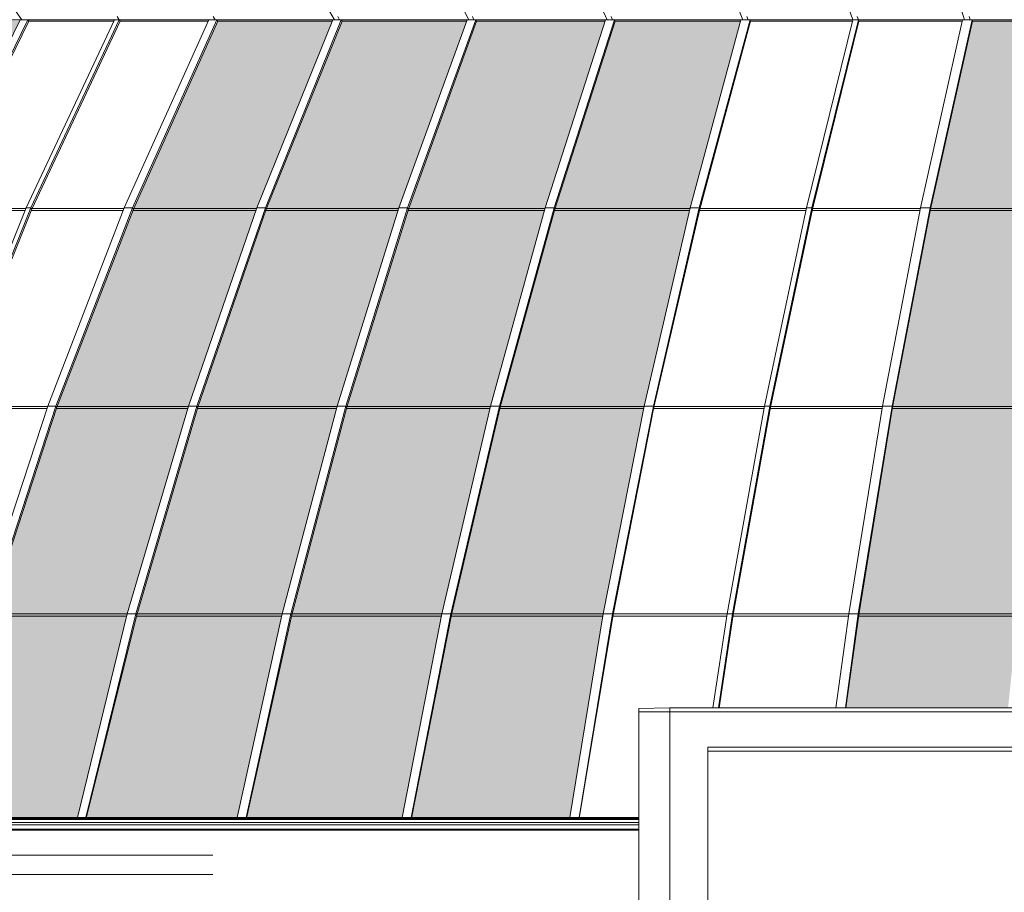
# Model space of a CAD drawing. Header units: millimetres. Extents: x 614675 to 1010864, y -150593 to -87691.
# Tile 71 of 194: x 810256 to 817754, y -114645 to -108002. Entities that reach past the tile are written whole.
import ezdxf

# ---------------------------------------------------------------- set-up
doc = ezdxf.new("R2010")
doc.units = ezdxf.units.MM
doc.header["$LTSCALE"] = 0.05
doc.layers.get('0').update_dxf_attribs({"lineweight": 0})
doc.layers.add('A-20--F1-WALLS', color=5, linetype='Continuous')
doc.layers.add('GLASS 2', color=8, linetype='Continuous', lineweight=0)

# ---------------------------------------------------------------- blocks, each defined once
blk = doc.blocks.new('A$C48F46CC2')
at = {"layer": 'GLASS 2'}
h = blk.add_hatch(color=256, dxfattribs=at)
h.dxf.hatch_style = 1
h.set_gradient(color1=(209, 255, 255), rotation=90, one_color=1, tint=1)
h.paths.add_polyline_path([(-19203.4, -15855.4), (-18467.7, -14323.2), (-18459.6, -14306.4), (-17559.4, -12742.9), (-17550.1, -12726.9), (-16539.7, -11234), (-16529.3, -11218.7), (-15404.9, -9792.7), (-15524.1, -9792.7), (-16657.5, -11218.7), (-16668.5, -11234), (-17686.8, -12726.9), (-17696.7, -12742.9), (-18603.5, -14306.4), (-18612.2, -14323.2), (-19362, -15855.4)])
h.paths.add_polyline_path([(6766.4, -13521.1), (6721.5, -12742.9), (6720.5, -12726.9), (6619.1, -11234), (6618, -11218.7), (6505.1, -9792.7), (5470, -9792.7), (5504.7, -11218.7), (5505, -11234), (5536.3, -12726.9), (5536.5, -12742.9), (5550.4, -13521.1)])
h.paths.add_polyline_path([(-16497.9, -11218.7), (-16508.8, -11234), (-17519.5, -12726.9), (-17529.4, -12742.9), (-18429.7, -14306.4), (-18438.4, -14323.2), (-19182.4, -15855.4), (-18948.7, -15855.4), (-18220.8, -14323.2), (-18212.9, -14306.4), (-17322.4, -12742.9), (-17313.2, -12726.9), (-16313.8, -11234), (-16303.5, -11218.7), (-15191.2, -9792.7), (-15372.9, -9792.7)])
h.paths.add_polyline_path([(-16744.5, -11218.7), (-16755.5, -11234), (-17778.5, -12726.9), (-17788.4, -12742.9), (-18699.6, -14306.4), (-18708.5, -14323.2), (-19461.4, -15855.4), (-19378.9, -15855.4), (-18643.1, -14323.2), (-18635, -14306.4), (-17734.8, -12742.9), (-17725.6, -12726.9), (-16695.2, -11234), (-16684.8, -11218.7), (-15551.9, -9792.7), (-15605.9, -9792.7)])
h.paths.add_polyline_path([(-13833.9, -11218.7), (-13843.5, -11234), (-14726.9, -12726.9), (-14735.5, -12742.9), (-15522.2, -14306.4), (-15529.8, -14323.2), (-16180.3, -15855.4), (-15498.6, -15855.4), (-14882.4, -14323.2), (-14875.7, -14306.4), (-14122.2, -12742.9), (-14114.5, -12726.9), (-13268.8, -11234), (-13260.1, -11218.7), (-12318.9, -9792.7), (-12850.7, -9792.7)])
h.paths.add_polyline_path([(-14428.4, -11218.7), (-14438.3, -11234), (-15348.1, -12726.9), (-15357, -12742.9), (-16169, -14306.4), (-16176.8, -14323.2), (-16848.2, -15855.4), (-16226.3, -15855.4), (-15583.2, -14323.2), (-15576.2, -14306.4), (-14789.4, -12742.9), (-14781.2, -12726.9), (-13898.1, -11234), (-13889, -11218.7), (-12906.2, -9792.7), (-13411.6, -9792.7)])
h.paths.add_polyline_path([(-14955.7, -11218.7), (-14965.8, -11234), (-15902.9, -12726.9), (-15912, -12742.9), (-16746.5, -14306.4), (-16754.6, -14323.2), (-17444.6, -15855.4), (-16890.7, -15855.4), (-16226.9, -14323.2), (-16219.6, -14306.4), (-15407.6, -12742.9), (-15399.2, -12726.9), (-14487.7, -11234), (-14478.3, -11218.7), (-13463.9, -9792.7), (-13912.6, -9792.7)])
h.paths.add_polyline_path([(-15405.7, -11218.7), (-15416.1, -11234), (-16379.3, -12726.9), (-16388.7, -12742.9), (-17246.4, -14306.4), (-17254.8, -14323.2), (-17964, -15855.4), (-17483.4, -15855.4), (-16819.7, -14323.2), (-16812.4, -14306.4), (-15959.1, -12742.9), (-15950.5, -12726.9), (-15013.7, -11234), (-15004.1, -11218.7), (-13961.5, -9792.7), (-14333.5, -9792.7)])
h.paths.add_polyline_path([(2468.7, -11218.7), (2467.6, -11234), (2366.2, -12726.9), (2365.2, -12742.9), (2274.9, -14306.4), (2274, -14323.2), (2240, -15020.3), (3511.7, -15020.3), (3522, -14323.2), (3550.1, -12742.9), (3550.4, -12726.9), (3581.6, -11234), (3581.9, -11218.7), (3616.7, -9792.7), (2581.6, -9792.7)])
h.paths.add_polyline_path([(1246.8, -11218.7), (1245.1, -11234), (1085, -12726.9), (1083.5, -12742.9), (940.9, -14306.4), (939.5, -14323.2), (886.9, -15020.3), (2164, -15020.3), (2197.6, -14323.2), (2198.4, -14306.4), (2288.7, -12742.9), (2289.6, -12726.9), (2391, -11234), (2392.1, -11218.7), (2504.9, -9792.7), (1425, -9792.7)])
h.paths.add_polyline_path([(-184.6, -12726.9), (-186.7, -12742.9), (-381, -14306.4), (-382.9, -14323.2), (-456, -15020.3), (809.6, -15020.3), (862.6, -14323.2), (863.9, -14306.4), (1006.5, -12742.9), (1008, -12726.9), (1168, -11234), (1169.6, -11218.7), (1347.7, -9792.7), (278.9, -9792.7), (36, -11218.7), (33.6, -11234)])
h.paths.add_polyline_path([(-1668.6, -14306.4), (-1671.1, -14323.2), (-1767, -15020.3), (-532.3, -15020.3), (-460, -14323.2), (-458.3, -14306.4), (-263.9, -12742.9), (-261.9, -12726.9), (-43.8, -11234), (-41.5, -11218.7), (201.2, -9792.7), (-802.4, -9792.7), (-1121.2, -11218.7), (-1124.3, -11234), (-1410.7, -12726.9), (-1413.5, -12742.9)])
h.paths.add_polyline_path([(-3525.9, -9792.7), (-3983.5, -11218.7), (-3987.9, -11234), (-4399, -12726.9), (-4403, -12742.9), (-4769.2, -14306.4), (-4772.7, -14323.2), (-5075.4, -15855.4), (-3870.4, -15855.4), (-3618.7, -14323.2), (-3615.9, -14306.4), (-3307.9, -12742.9), (-3304.7, -12726.9), (-2959, -11234), (-2955.5, -11218.7), (-2570.7, -9792.7)])
h.paths.add_polyline_path([(-4580.4, -9792.7), (-5097.6, -11218.7), (-5102.6, -11234), (-5567.1, -12726.9), (-5571.7, -12742.9), (-5985.5, -14306.4), (-5989.5, -14323.2), (-6331.4, -15855.4), (-5147.9, -15855.4), (-4848.6, -14323.2), (-4845.3, -14306.4), (-4479.2, -12742.9), (-4475.4, -12726.9), (-4064.4, -11234), (-4060.2, -11218.7), (-3602.8, -9792.7)])
h.paths.add_polyline_path([(-5604.5, -9792.7), (-6179.4, -11218.7), (-6185, -11234), (-6701.5, -12726.9), (-6706.5, -12742.9), (-7166.4, -14306.4), (-7170.9, -14323.2), (-7551.2, -15855.4), (-6402.6, -15855.4), (-6064.4, -14323.2), (-6060.7, -14306.4), (-5646.9, -12742.9), (-5642.6, -12726.9), (-5178.2, -11234), (-5173.4, -11218.7), (-4656.6, -9792.7)])
h.paths.add_polyline_path([(-6550.9, -9792.7), (-7192, -11218.7), (-7198.3, -11234), (-7774.3, -12726.9), (-7779.9, -12742.9), (-8292.8, -14306.4), (-8297.8, -14323.2), (-8721.9, -15855.4), (-7620.7, -15855.4), (-7244.7, -14323.2), (-7240.6, -14306.4), (-6780.6, -12742.9), (-6775.9, -12726.9), (-6259.5, -11234), (-6254.2, -11218.7), (-5679.6, -9792.7)])
h.paths.add_polyline_path([(-8843.5, -9792.7), (-9601, -11218.7), (-9608.3, -11234), (-10288.9, -12726.9), (-10295.5, -12742.9), (-10901.6, -14306.4), (-10907.5, -14323.2), (-11408.6, -15855.4), (-10416.5, -15855.4), (-9960.4, -14323.2), (-9955.4, -14306.4), (-9397.4, -12742.9), (-9391.6, -12726.9), (-8765.3, -11234), (-8758.8, -11218.7), (-8061.8, -9792.7)])
h.paths.add_polyline_path([(-9692.8, -9792.7), (-10498.2, -11218.7), (-10506, -11234), (-11229.6, -12726.9), (-11236.7, -12742.9), (-11881.2, -14306.4), (-11887.5, -14323.2), (-12420.1, -15855.4), (-11470.9, -15855.4), (-10975.5, -14323.2), (-10970, -14306.4), (-10363.9, -12742.9), (-10357.6, -12726.9), (-9677.3, -11234), (-9670.3, -11218.7), (-8913.1, -9792.7)])
h.paths.add_polyline_path([(-10494.6, -9792.7), (-11345.2, -11218.7), (-11353.5, -11234), (-12117.6, -12726.9), (-12125.1, -12742.9), (-12805.6, -14306.4), (-12812.2, -14323.2), (-13374.9, -15855.4), (-12479.8, -15855.4), (-11953, -14323.2), (-11947.3, -14306.4), (-11302.8, -12742.9), (-11296.2, -12726.9), (-10572.8, -11234), (-10565.4, -11218.7), (-9760.3, -9792.7)])
h.paths.add_polyline_path([(-11213.4, -9792.7), (-12114.1, -11218.7), (-12122.9, -11234), (-12932.1, -12726.9), (-12940, -12742.9), (-13660.8, -14306.4), (-13667.8, -14323.2), (-14263.4, -15855.4), (-13431.8, -15855.4), (-12875.5, -14323.2), (-12869.4, -14306.4), (-12188.8, -12742.9), (-12181.8, -12726.9), (-11417.8, -11234), (-11410, -11218.7), (-10559.8, -9792.7)])
h.paths.add_polyline_path([(8074.1, -13521.1), (8003.2, -12742.9), (8001.6, -12726.9), (7841.5, -11234), (7839.8, -11218.7), (7661.6, -9792.7), (6581.7, -9792.7), (6694.6, -11218.7), (6695.6, -11234), (6797, -12726.9), (6797.9, -12742.9), (6842.9, -13521.1)])
h.paths.add_polyline_path([(25831.1, -11218.7), (24692.5, -9792.7), (24638.5, -9792.7), (25771.4, -11218.7), (25781.9, -11234), (26812.2, -12726.9), (26821.5, -12742.9), (27721.7, -14306.4), (27729.7, -14323.2), (28465.5, -15855.4), (28548, -15855.4), (27795.1, -14323.2), (27786.3, -14306.4), (26875.1, -12742.9), (26865.1, -12726.9), (25842.2, -11234)])
h.paths.add_polyline_path([(7917, -11218.7), (7918.7, -11234), (8078.7, -12726.9), (8080.2, -12742.9), (8151.1, -13521.1), (9370.1, -13521.1), (9273.3, -12742.9), (9271.2, -12726.9), (9053, -11234), (9050.7, -11218.7), (8807.8, -9792.7), (7738.9, -9792.7)])
h.paths.add_polyline_path([(9130.4, -11234), (9348.6, -12726.9), (9350.6, -12742.9), (9447.3, -13521.1), (10627.1, -13521.1), (10500.1, -12742.9), (10497.4, -12726.9), (10211, -11234), (10207.9, -11218.7), (9889.1, -9792.7), (8885.4, -9792.7), (9128.2, -11218.7)])
h.paths.add_polyline_path([(-18187.3, -14323.2), (-18923.4, -15855.4), (-18618.1, -15855.4), (-17902.9, -14323.2), (-17895.1, -14306.4), (-17020, -12742.9), (-17011, -12726.9), (-16028.7, -11234), (-16018.6, -11218.7), (-14925.5, -9792.7), (-15155.2, -9792.7), (-16268, -11218.7), (-16278.8, -11234), (-17278.6, -12726.9), (-17288.3, -12742.9), (-18178.6, -14306.4)])
h.paths.add_polyline_path([(17483.7, -14681.9), (17483.7, -15855.4), (17808.5, -15855.4)])
h.paths.add_polyline_path([(12045.7, -11234), (12391.4, -12726.9), (12394.5, -12742.9), (12547.8, -13521.1), (13671.9, -13521.1), (13489.7, -12742.9), (13485.7, -12726.9), (13074.6, -11234), (13070.1, -11218.7), (12612.5, -9792.7), (11657.4, -9792.7), (12042.1, -11218.7)])
h.paths.add_polyline_path([(13667.1, -9792.7), (12689.4, -9792.7), (13146.8, -11218.7), (13151, -11234), (13562, -12726.9), (13565.8, -12742.9), (13748.1, -13521.1), (14864.3, -13521.1), (14658.3, -12742.9), (14653.8, -12726.9), (14189.2, -11234), (14184.2, -11218.7)])
h.paths.add_polyline_path([(14260.1, -11218.7), (14264.8, -11234), (14729.3, -12726.9), (14733.5, -12742.9), (14939.5, -13521.1), (16022.1, -13521.1), (15793.1, -12742.9), (15788.1, -12726.9), (15271.6, -11234), (15266.1, -11218.7), (14691.2, -9792.7), (13743.2, -9792.7)])
h.paths.add_polyline_path([(15340.9, -11218.7), (15346.2, -11234), (15862.5, -12726.9), (15867.2, -12742.9), (16096.2, -13521.1), (17121.8, -13521.1), (16866.5, -12742.9), (16860.9, -12726.9), (16284.9, -11234), (16278.7, -11218.7), (15637.6, -9792.7), (14766.3, -9792.7)])
h.paths.add_polyline_path([(17845.5, -11218.7), (17851.9, -11234), (18478.3, -12726.9), (18484, -12742.9), (19042, -14306.4), (19047, -14323.2), (19503.1, -15855.4), (20495.2, -15855.4), (19994.1, -14323.2), (19988.2, -14306.4), (19382.2, -12742.9), (19375.6, -12726.9), (18695, -11234), (18687.6, -11218.7), (17930.1, -9792.7), (17148.4, -9792.7)])
h.paths.add_polyline_path([(18756.9, -11218.7), (18763.9, -11234), (19444.3, -12726.9), (19450.5, -12742.9), (20056.7, -14306.4), (20062.1, -14323.2), (20557.5, -15855.4), (21506.7, -15855.4), (20974.1, -14323.2), (20967.9, -14306.4), (20323.3, -12742.9), (20316.3, -12726.9), (19592.7, -11234), (19584.9, -11218.7), (18779.5, -9792.7), (17999.7, -9792.7)])
h.paths.add_polyline_path([(19652, -11218.7), (19659.4, -11234), (20382.8, -12726.9), (20389.4, -12742.9), (21033.9, -14306.4), (21039.7, -14323.2), (21566.4, -15855.4), (22461.5, -15855.4), (21898.8, -14323.2), (21892.2, -14306.4), (21211.7, -12742.9), (21204.3, -12726.9), (20440.1, -11234), (20431.8, -11218.7), (19581.2, -9792.7), (18847, -9792.7)])
h.paths.add_polyline_path([(20496.6, -11218.7), (20504.5, -11234), (21268.4, -12726.9), (21275.4, -12742.9), (21956.1, -14306.4), (21962.2, -14323.2), (22518.5, -15855.4), (23350.1, -15855.4), (22754.4, -14323.2), (22747.4, -14306.4), (22026.6, -12742.9), (22018.7, -12726.9), (21209.5, -11234), (21200.8, -11218.7), (20300.1, -9792.7), (19646.4, -9792.7)])
h.paths.add_polyline_path([(22346.8, -11218.7), (22355.4, -11234), (23201.1, -12726.9), (23208.9, -12742.9), (23962.3, -14306.4), (23969, -14323.2), (24585.2, -15855.4), (25266.9, -15855.4), (24616.5, -14323.2), (24608.8, -14306.4), (23822.1, -12742.9), (23813.6, -12726.9), (22930.1, -11234), (22920.6, -11218.7), (21937.3, -9792.7), (21405.6, -9792.7)])
h.paths.add_polyline_path([(22975.7, -11218.7), (22984.7, -11234), (23867.9, -12726.9), (23876, -12742.9), (24662.8, -14306.4), (24669.9, -14323.2), (25313, -15855.4), (25934.8, -15855.4), (25263.5, -14323.2), (25255.6, -14306.4), (24443.7, -12742.9), (24434.8, -12726.9), (23524.9, -11234), (23515.1, -11218.7), (22498.3, -9792.7), (21992.8, -9792.7)])
h.paths.add_polyline_path([(23565, -11218.7), (23574.3, -11234), (24485.8, -12726.9), (24494.2, -12742.9), (25306.3, -14306.4), (25313.6, -14323.2), (25977.3, -15855.4), (26531.3, -15855.4), (25841.2, -14323.2), (25833.2, -14306.4), (24998.7, -12742.9), (24989.6, -12726.9), (24052.5, -11234), (24042.3, -11218.7), (22999.3, -9792.7), (22550.6, -9792.7)])
h.paths.add_polyline_path([(24090.7, -11218.7), (24100.4, -11234), (25037.2, -12726.9), (25045.8, -12742.9), (25899, -14306.4), (25906.3, -14323.2), (26570, -15855.4), (27050.6, -15855.4), (26341.4, -14323.2), (26333.1, -14306.4), (25475.3, -12742.9), (25466, -12726.9), (24502.7, -11234), (24492.3, -11218.7), (23420.2, -9792.7), (23048.2, -9792.7)])
h.paths.add_polyline_path([(25105.3, -11218.7), (25115.4, -11234), (26097.6, -12726.9), (26106.6, -12742.9), (26981.7, -14306.4), (26989.5, -14323.2), (27704.8, -15855.4), (28010.1, -15855.4), (27273.9, -14323.2), (27265.3, -14306.4), (26375, -12742.9), (26365.2, -12726.9), (25365.5, -11234), (25354.7, -11218.7), (24241.8, -9792.7), (24012.2, -9792.7)])
h.paths.add_polyline_path([(25390.2, -11218.7), (25400.4, -11234), (26399.9, -12726.9), (26409.1, -12742.9), (27299.5, -14306.4), (27307.5, -14323.2), (28035.3, -15855.4), (28269, -15855.4), (27525.1, -14323.2), (27516.3, -14306.4), (26616, -12742.9), (26606.2, -12726.9), (25595.5, -11234), (25584.5, -11218.7), (24459.6, -9792.7), (24277.8, -9792.7)])
h.paths.add_polyline_path([(25616, -11218.7), (25626.4, -11234), (26636.8, -12726.9), (26646, -12742.9), (27546.2, -14306.4), (27554.3, -14323.2), (28290.1, -15855.4), (28448.7, -15855.4), (27698.9, -14323.2), (27690.1, -14306.4), (26783.3, -12742.9), (26773.4, -12726.9), (25755.1, -11234), (25744.1, -11218.7), (24610.7, -9792.7), (24491.5, -9792.7)])
at = {"layer": 'GLASS 2', "elevation": -4196.2}
for points in [[(-8130.3, -9662), (-8044.7, -9782.3)], [(-5732.6, -9662), (-5663.1, -9782.3)], [(-4702.4, -9662), (-4639, -9782.3)], [(-3641.4, -9662), (-3585.2, -9782.3)], [(-2600.7, -9662), (-2553.5, -9782.3)], [(-1757.6, -9662), (-1714.4, -9782.3)], [(-902.2, -9662), (-863.1, -9782.3)], [(4543.3, -9782.3), (-15639.3, -9782.3)], [(-8056.7, -9782.3), (-8756.9, -11214.1), (-9390.6, -12723.9), (-9955, -14305.1), (-10421.6, -15872.8)], [(-7998, -9782.3), (-8698.2, -11214.1), (-9331.8, -12723.9), (-9896.2, -14305.1), (-10362.9, -15872.8)], [(-7990.6, -9792.7), (-8690.3, -11223.6), (-9324, -12732.5), (-9887.6, -14312.7), (-10354, -15862.2)], [(-7337.5, -9782.3), (-8009.8, -11214.1), (-8618.1, -12723.9), (-9159.9, -14305.1), (-9603, -15855.7)], [(-7301.9, -9782.3), (-7974.2, -11214.1), (-8582.5, -12723.9), (-9124.3, -14305.1), (-9567.5, -15855.7)], [(-7294.8, -9792.7), (-7966.6, -11223.6), (-8574.5, -12732.5), (-9116.1, -14312.7), (-9563.8, -15862.2)], [(-6620.3, -9782.3), (-7264.1, -11214.1), (-7846.6, -12723.9), (-8365.5, -14305.1), (-8789.8, -15855.7)], [(-6557.7, -9782.3), (-7201.5, -11214.1), (-7784.1, -12723.9), (-8303, -14305.1), (-8727.3, -15855.7)], [(-7998, -9782.3), (-8056.7, -9782.3)], [(-7998, -9782.3), (-7990.6, -9792.7)], [(-7342.4, -9792.7), (-7990.6, -9792.7)], [(-5675.4, -9782.3), (-6252.7, -11214.1), (-6775, -12723.9), (-7240.3, -14305.1), (-7620.8, -15855.7)], [(-5610.7, -9782.3), (-6187.9, -11214.1), (-6710.2, -12723.9), (-7175.5, -14305.1), (-7556, -15855.7)], [(-5604.5, -9792.7), (-6181.4, -11223.6), (-6703.4, -12732.5), (-7168.3, -14312.7), (-7552.9, -15862.2)], [(-7301.9, -9782.3), (-7337.5, -9782.3)], [(-7318, -9758.8), (-7301.9, -9782.3)], [(-7294.8, -9792.7), (-7301.9, -9782.3)], [(-6625, -9792.7), (-7294.8, -9792.7)], [(-6550.9, -9792.7), (-7194.3, -11223.6)], [(-6557.7, -9782.3), (-6620.3, -9782.3)], [(-6586.2, -9758.8), (-6570.8, -9782.3)], [(-6550.9, -9792.7), (-6557.7, -9782.3)], [(-5679.6, -9792.7), (-6550.9, -9792.7)], [(-4652.8, -9782.3), (-5172, -11214.1), (-5641.9, -12723.9), (-6060.4, -14305.1), (-6402.6, -15855.7)], [(-4586, -9782.3), (-5105.2, -11214.1), (-5575, -12723.9), (-5993.6, -14305.1), (-6335.8, -15855.7)], [(-4580.4, -9792.7), (-5099.4, -11223.6), (-5568.9, -12732.5), (-5987.2, -14312.7), (-6333, -15862.2)], [(-5610.7, -9782.3), (-5675.4, -9782.3)], [(-5637.8, -9758.8), (-5624, -9782.3)], [(-5604.5, -9792.7), (-5610.7, -9782.3)], [(-4656.6, -9792.7), (-5604.5, -9792.7)], [(-3599.4, -9782.3), (-4058.9, -11214.1), (-4474.7, -12723.9), (-4845.1, -14305.1), (-5147.9, -15855.7)], [(-3530.8, -9782.3), (-3990.2, -11214.1), (-4406, -12723.9), (-4776.4, -14305.1), (-5079.3, -15855.7)], [(-3525.9, -9792.7), (-3985.1, -11223.6), (-4400.6, -12732.5), (-4770.6, -14312.7), (-5076.8, -15862.2)], [(-4586, -9782.3), (-4652.8, -9782.3)], [(-4612.2, -9758.8), (-4599.8, -9782.3)], [(-4586, -9782.3), (-4580.4, -9792.7)], [(-3602.8, -9792.7), (-4580.4, -9792.7)], [(-2567.9, -9782.3), (-2954.4, -11214.1), (-3304.1, -12723.9), (-3615.7, -14305.1), (-3870.4, -15855.7)], [(-2497.7, -9782.3), (-2884.2, -11214.1), (-3233.9, -12723.9), (-3545.4, -14305.1), (-3800.1, -15855.7)], [(-2493.6, -9792.7), (-2879.8, -11223.6), (-3229.3, -12732.5), (-3540.6, -14312.7), (-3798, -15862.2)], [(-3530.8, -9782.3), (-3599.4, -9782.3)], [(-3555.9, -9758.8), (-3545, -9782.3)], [(-3530.8, -9782.3), (-3525.9, -9792.7)], [(-2570.7, -9792.7), (-3525.9, -9792.7)], [(-1714.4, -9782.3), (-2067.8, -11214.1), (-2387.6, -12723.9), (-2672.5, -14305.1), (-2779.9, -15020.3)], [(-1672.5, -9782.3), (-2025.9, -11214.1), (-2345.8, -12723.9), (-2630.6, -14305.1), (-2738.1, -15020.3)], [(-1668.8, -9792.7), (-2022, -11223.6), (-2341.6, -12732.5), (-2626.3, -14312.7), (-2733.8, -15020.3)], [(-2497.7, -9782.3), (-2567.9, -9782.3)], [(-2521.3, -9758.8), (-2512.1, -9782.3)], [(-2497.7, -9782.3), (-2493.6, -9792.7)], [(-1716.9, -9792.7), (-2493.6, -9792.7)], [(-878.1, -9782.3), (-1198.2, -11214.1), (-1487.8, -12723.9), (-1745.8, -14305.1), (-1843.2, -15020.3)], [(-805.8, -9782.3), (-1125.9, -11214.1), (-1415.6, -12723.9), (-1673.6, -14305.1), (-1770.9, -15020.3)], [(-802.4, -9792.7), (-1122.3, -11223.6), (-1411.8, -12732.5), (-1669.6, -14312.7), (-1767, -15020.3)], [(-1672.5, -9782.3), (-1714.4, -9782.3)], [(-1681, -9758.8), (-1672.5, -9782.3)], [(-1672.5, -9782.3), (-1668.8, -9792.7)], [(-880.4, -9792.7), (-1668.8, -9792.7)], [(-805.8, -9782.3), (-878.1, -9782.3)], [(-828.5, -9758.8), (-820.8, -9782.3)], [(-802.4, -9792.7), (-805.8, -9782.3)], [(201.2, -9792.7), (-802.4, -9792.7)], [(-8694.7, -11234), (-8017.8, -11234)], [(-8011.6, -11218.7), (-8687.9, -11218.7)], [(-7974.2, -11214.1), (-8009.8, -11214.1)], [(-7966.6, -11223.6), (-7974.2, -11214.1)], [(-7970.8, -11234), (-7271.7, -11234)], [(-7265.8, -11218.7), (-7964.3, -11218.7)], [(-7194.3, -11223.6), (-7776.4, -12732.5)], [(-7201.5, -11214.1), (-7264.1, -11214.1)], [(-7194.3, -11223.6), (-7201.5, -11214.1)], [(-7198.3, -11234), (-6259.5, -11234)], [(-6254.2, -11218.7), (-7192, -11218.7)], [(-6187.9, -11214.1), (-6252.7, -11214.1)], [(-6181.4, -11223.6), (-6187.9, -11214.1)], [(-6185, -11234), (-5178.2, -11234)], [(-5173.4, -11218.7), (-6179.4, -11218.7)], [(-5105.2, -11214.1), (-5172, -11214.1)], [(-5105.2, -11214.1), (-5099.4, -11223.6)], [(-5102.6, -11234), (-4064.4, -11234)], [(-4060.2, -11218.7), (-5097.6, -11218.7)], [(-3990.2, -11214.1), (-4058.9, -11214.1)], [(-3990.2, -11214.1), (-3985.1, -11223.6)], [(-3987.9, -11234), (-2959, -11234)], [(-2955.5, -11218.7), (-3983.5, -11218.7)], [(-2884.2, -11214.1), (-2954.4, -11214.1)], [(-2884.2, -11214.1), (-2879.8, -11223.6)], [(-2882.2, -11234), (-2072, -11234)], [(-2068.8, -11218.7), (-2878.5, -11218.7)], [(-2025.9, -11214.1), (-2067.8, -11214.1)], [(-2025.9, -11214.1), (-2022, -11223.6)], [(-2024.2, -11234), (-1202, -11234)], [(-1199.1, -11218.7), (-2020.7, -11218.7)], [(-1125.9, -11214.1), (-1198.2, -11214.1)], [(-1122.3, -11223.6), (-1125.9, -11214.1)], [(-1124.3, -11234), (-43.8, -11234)], [(-41.5, -11218.7), (-1121.2, -11218.7)], [(-8578.1, -12742.9), (-7852.8, -12742.9)], [(-7847.5, -12726.9), (-8572.3, -12726.9)], [(-7776.4, -12732.5), (-8294.9, -14312.7)], [(-7784.1, -12723.9), (-7846.6, -12723.9)], [(-7784.1, -12723.9), (-7776.4, -12732.5)], [(-7779.9, -12742.9), (-6780.6, -12742.9)], [(-6775.9, -12726.9), (-7774.3, -12726.9)], [(-6710.2, -12723.9), (-6775, -12723.9)], [(-6703.4, -12732.5), (-6710.2, -12723.9)], [(-6706.5, -12742.9), (-5646.9, -12742.9)], [(-5642.6, -12726.9), (-6701.5, -12726.9)], [(-5575, -12723.9), (-5641.9, -12723.9)], [(-5575, -12723.9), (-5568.9, -12732.5)], [(-5571.7, -12742.9), (-4479.2, -12742.9)], [(-4475.4, -12726.9), (-5567.1, -12726.9)], [(-4406, -12723.9), (-4474.7, -12723.9)], [(-4406, -12723.9), (-4400.6, -12732.5)], [(-4403, -12742.9), (-3307.9, -12742.9)], [(-3304.7, -12726.9), (-4399, -12726.9)], [(-3233.9, -12723.9), (-3304.1, -12723.9)], [(-3233.9, -12723.9), (-3229.3, -12732.5)], [(-3231.4, -12742.9), (-2391, -12742.9)], [(-2388.1, -12726.9), (-3228, -12726.9)], [(-2345.8, -12723.9), (-2387.6, -12723.9)], [(-2345.8, -12723.9), (-2341.6, -12732.5)], [(-2343.5, -12742.9), (-1490.9, -12742.9)], [(-1488.3, -12726.9), (-2340.4, -12726.9)], [(-1415.6, -12723.9), (-1487.8, -12723.9)], [(-1411.8, -12732.5), (-1415.6, -12723.9)], [(-1413.5, -12742.9), (-263.9, -12742.9)], [(-261.9, -12726.9), (-1410.7, -12726.9)], [(-7240.6, -14306.4), (-8292.8, -14306.4)], [(-7175.5, -14305.1), (-7240.3, -14305.1)], [(-7168.3, -14312.7), (-7175.5, -14305.1)], [(-6060.7, -14306.4), (-7166.4, -14306.4)], [(-5993.6, -14305.1), (-6060.4, -14305.1)], [(-5993.6, -14305.1), (-5987.2, -14312.7)], [(-4845.3, -14306.4), (-5985.5, -14306.4)], [(-4776.4, -14305.1), (-4845.1, -14305.1)], [(-4776.4, -14305.1), (-4770.6, -14312.7)], [(-3615.9, -14306.4), (-4769.2, -14306.4)], [(-3545.4, -14305.1), (-3615.7, -14305.1)], [(-3545.4, -14305.1), (-3540.6, -14312.7)], [(-2672.7, -14306.4), (-3539.4, -14306.4)], [(-2630.6, -14305.1), (-2672.5, -14305.1)], [(-2630.6, -14305.1), (-2626.3, -14312.7)], [(-1746, -14306.4), (-2625.1, -14306.4)], [(-1673.6, -14305.1), (-1745.8, -14305.1)], [(-1669.6, -14312.7), (-1673.6, -14305.1)], [(-458.3, -14306.4), (-1668.6, -14306.4)], [(-8297.8, -14323.2), (-7244.7, -14323.2)], [(-7170.9, -14323.2), (-6064.4, -14323.2)], [(-5989.5, -14323.2), (-4848.6, -14323.2)], [(-4772.7, -14323.2), (-3618.7, -14323.2)], [(-3542.3, -14323.2), (-2675.2, -14323.2)], [(-2627.9, -14323.2), (-1748.3, -14323.2)], [(-1671.1, -14323.2), (-460, -14323.2)], [(-3343.6, -15895.5), (-19497.3, -15895.5)], [(-19487.4, -15862.2), (-3343.6, -15862.2)], [(-3343.6, -15872.8), (-19487.1, -15872.8)], [(-19483.2, -15864.1), (-3343.6, -15864.1)], [(-7620.7, -15855.4), (-8721.9, -15855.4)], [(-7617.6, -15862.2), (-7620.8, -15855.7)], [(-7556, -15855.7), (-7620.8, -15855.7)], [(-7556, -15855.7), (-7620.8, -15855.7)], [(-7617.6, -15862.2), (-7552.9, -15862.2)], [(-7552.9, -15862.2), (-7556, -15855.7)], [(-6402.6, -15855.4), (-7551.2, -15855.4)], [(-6399.8, -15862.2), (-6402.6, -15855.7)], [(-6335.8, -15855.7), (-6402.6, -15855.7)], [(-6335.8, -15855.7), (-6402.6, -15855.7)], [(-6333, -15862.2), (-6399.8, -15862.2)], [(-6333, -15862.2), (-6335.8, -15855.7)], [(-5147.9, -15855.4), (-6331.5, -15855.4)], [(-5147.9, -15855.7), (-5145.5, -15862.2)], [(-5079.3, -15855.7), (-5147.9, -15855.7)], [(-5079.3, -15855.7), (-5147.9, -15855.7)], [(-5076.8, -15862.2), (-5145.5, -15862.2)], [(-5079.3, -15855.7), (-5076.8, -15862.2)], [(-3870.4, -15855.4), (-5075.4, -15855.4)], [(-3870.4, -15855.7), (-3868.3, -15862.2)], [(-3800.1, -15855.7), (-3870.4, -15855.7)], [(-3800.1, -15855.7), (-3870.4, -15855.7)], [(-3868.3, -15862.2), (-3798, -15862.2)], [(-3800.1, -15855.7), (-3798, -15862.2)], [(-3343.6, -15855.4), (-3796.9, -15855.4)], [(-3343.6, -15944), (-21862, -15944)], [(-3343.6, -15954), (-21861.9, -15954)], [(-3343.6, -15911.2), (-19678, -15911.2)], [(-6589.6, -16144), (-12697.6, -16144)], [(-12697.5, -16289.8), (-6589.6, -16289.8)]]:
    blk.add_lwpolyline(points, dxfattribs=at)

msp = doc.modelspace()

# ---------------------------------------------------------------- linework, layer by layer
at = {"layer": 'A-20--F1-WALLS', "lineweight": 5}
for p, q in [((815206.4, -113239.7), (814971.8, -113246)), ((814971.8, -113271.7), (822721.3, -113271.7)), ((815206.4, -113239.7), (822721.3, -113239.7)), ((815497.2, -113539.7), (822427.4, -113539.7)), ((815497.2, -113569.7), (822278.2, -113569.7))]:
    msp.add_line(p, q, dxfattribs=at)
for points in [[(814971.8, -113246), (814971.8, -114739.7)], [(815206.4, -113239.7), (815206.4, -114771.7)], [(815497.2, -113539.7), (815497.2, -128891.7)]]:
    msp.add_lwpolyline(points, dxfattribs=at)

# ---------------------------------------------------------------- block references
at = {"color": 5}
msp.add_blockref('A$C48F46CC2', (818315.4, -98219.4, 29629.7), dxfattribs=at)

doc.saveas('drawing.dxf')
